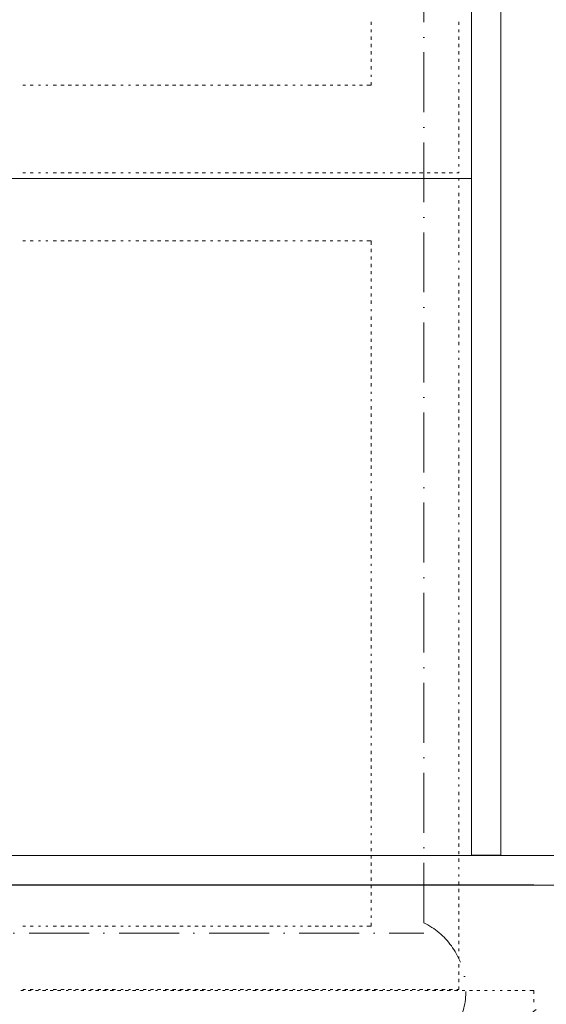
# Model space of a CAD drawing. Header units: centimetres. Extents: x -16053 to 7031, y -7778 to 254.
# Tile 164 of 256: x -4539 to -4328, y -5180 to -4785. Entities that reach past the tile are written whole.
import ezdxf

# ---------------------------------------------------------------- set-up
doc = ezdxf.new("R2010")
doc.units = ezdxf.units.CM
doc.header["$MEASUREMENT"] = 0
doc.linetypes.add('ACAD_ISO10W100', pattern=[18, 12, -3, 0, -3])
doc.linetypes.add('DASHED', pattern=[0.75, 0.5, -0.25])
doc.layers.get('0').update_dxf_attribs({"linetype": 'CONTINUOUS'})
doc.layers.add('ODGROMÓWKA', color=3, linetype='ACAD_ISO10W100', lineweight=13)
doc.layers.add('ŁĄCZENIA', color=5, linetype='DASHED', lineweight=40)
doc.layers.add('uziemienie', color=1, linetype='ACAD_ISO10W100')

# ---------------------------------------------------------------- blocks, each defined once
blk = doc.blocks.new('I$CE8CCB8F4')
at = {"layer": 'uziemienie'}
for points in [[(22.14, 0.07), (-22.14, -0.07)], [(19.68, -3.99), (-19.65, -4.11)], [(17.35, -8.04), (-17.3, -8.15)], [(15.03, -12.09), (-14.96, -12.19)], [(12.22, -16.99), (-12.12, -17.07)], [(9.8, -21.22), (-9.67, -21.27)], [(7.38, -25.44), (-7.22, -25.48)], [(4.96, -29.66), (-4.78, -29.69)], [(2.54, -33.88), (-2.33, -33.9)]]:
    blk.add_lwpolyline(points, dxfattribs=at)
blk = doc.blocks.new('I$C08180AA7')
at = {"layer": 'ODGROMÓWKA', "ltscale": 2}
h = blk.add_hatch(color=256, dxfattribs=at)
edge = h.paths.add_edge_path()
edge.add_arc((0.57, 0.59), 4.42, 0, 360)
h = blk.add_hatch(color=256, dxfattribs=at)
edge = h.paths.add_edge_path()
edge.add_arc((-2.77, -88.22), 4.42, 0, 360)
at = {"layer": 'uziemienie', "ltscale": 5}
h = blk.add_hatch(color=256, dxfattribs=at)
edge = h.paths.add_edge_path()
edge.add_ellipse((-3.33, -139.47), major_axis=(-11.53, 9.21), ratio=1, start_angle=225, end_angle=585)
h = blk.add_hatch(color=256, dxfattribs=at)
edge = h.paths.add_edge_path()
edge.add_arc((-2.54, -138.64), 6.18, 0, 360)
at = {"layer": 'ODGROMÓWKA', "ltscale": 2}
for points in [[(-23.25, -131.15), (16.58, -97.13)], [(-3.33, -139.47), (-3.33, -179.3)]]:
    blk.add_lwpolyline(points, dxfattribs=at)
blk.add_circle((-3.33, -114.14), 10.89, dxfattribs=at)
at = {"layer": 'ODGROMÓWKA', "ltscale": 5}
blk.add_arc((-23.15, -43.6), 49.36, 293.6654, 62.0368, dxfattribs=at)
at = {"layer": 'uziemienie', "ltscale": 5}
blk.add_lwpolyline([(-3.33, -88.81), (-3.33, -139.47)], dxfattribs=at)
at = {"layer": 'ODGROMÓWKA', "ltscale": 2}
blk.add_blockref('I$CE8CCB8F4', (-3.33, -179.3), dxfattribs=at)

msp = doc.modelspace()

# ---------------------------------------------------------------- hatches: boundary and pattern name
at = {"layer": 'ŁĄCZENIA', "ltscale": 5}
h = msp.add_hatch(color=256, dxfattribs=at)
edge = h.paths.add_edge_path()
edge.add_ellipse((-4377.168, -5146.933), major_axis=(4.843, -3.868), ratio=1, start_angle=225, end_angle=585)

# ---------------------------------------------------------------- linework, layer by layer
at = {"color": 8, "linetype": 'Continuous', "lineweight": 15, "true_color": 0x767676}
msp.add_lwpolyline([(-4358.034, -5119.808), (-4346.29, -5119.808), (-4346.29, -325.557), (-4346.29, -313.152), (-6136.402, -313.152), (-6148.641, -313.152), (-6148.641, -855.164), (-6148.641, -842.925), (-9222.248, -842.925), (-9222.248, -855.164)], dxfattribs=at)
at = {"color": 252, "linetype": 'Continuous', "lineweight": 9, "true_color": 0x989898}
for points in [[(-4363.161, -4848.554), (-4358.034, -4848.554), (-4358.034, -325.557)], [(-4358.034, -5119.808), (-4358.034, -4848.554), (-5311.558, -4848.554), (-5316.189, -4848.554), (-5316.189, -5131.717)], [(-4333.058, -5131.882), (-4313.211, -5131.882), (-4313.211, -6472.274), (-4360.845, -6472.274), (-6689.661, -6472.274), (-6689.661, -6402.476), (-6689.661, -5131.882), (-4935.441, -5131.882)], [(-4728.527, -5131.717), (-4333.058, -5131.717), (-4333.058, -5131.717)]]:
    msp.add_lwpolyline(points, dxfattribs=at)
at = {"color": 254, "linetype": 'Continuous', "lineweight": 5, "true_color": 0xfdc4fd}
for points in [[(-4398.226, -4787.026), (-4398.226, -4785.868), (-4398.226, -4785.868)], [(-4363.161, -4787.026), (-4363.161, -4785.868), (-4363.161, -4785.868)], [(-4398.226, -4790.003), (-4398.226, -4788.845), (-4398.226, -4788.845)], [(-4363.161, -4790.003), (-4363.161, -4788.845), (-4363.161, -4788.845)], [(-4398.226, -4792.98), (-4398.226, -4791.657), (-4398.226, -4791.657)], [(-4398.226, -4795.957), (-4398.226, -4794.634), (-4398.226, -4794.634)], [(-4363.161, -4792.98), (-4363.161, -4791.657), (-4363.161, -4791.657)], [(-4363.161, -4795.957), (-4363.161, -4794.634), (-4363.161, -4794.634)], [(-4398.226, -4798.934), (-4398.226, -4797.611), (-4398.226, -4797.611)], [(-4363.161, -4798.934), (-4363.161, -4797.611), (-4363.161, -4797.611)], [(-4398.226, -4801.911), (-4398.226, -4800.588), (-4398.226, -4800.588)], [(-4363.161, -4801.911), (-4363.161, -4800.588), (-4363.161, -4800.588)], [(-4398.226, -4804.889), (-4398.226, -4803.565), (-4398.226, -4803.565)], [(-4363.161, -4804.889), (-4363.161, -4803.565), (-4363.161, -4803.565)], [(-4400.045, -4811.174), (-4398.226, -4811.174), (-4398.226, -4810.016)], [(-4398.226, -4807.866), (-4398.226, -4807.039), (-4398.226, -4807.039)], [(-4363.161, -4807.866), (-4363.161, -4807.039), (-4363.161, -4807.039)], [(-4363.161, -4810.843), (-4363.161, -4810.016), (-4363.161, -4810.016)], [(-4537.988, -4811.174), (-4536.83, -4811.174), (-4536.83, -4811.174)], [(-4535.01, -4811.174), (-4533.853, -4811.174), (-4533.853, -4811.174)], [(-4531.702, -4811.174), (-4530.875, -4811.174), (-4530.875, -4811.174)], [(-4528.725, -4811.174), (-4527.898, -4811.174), (-4527.898, -4811.174)], [(-4525.748, -4811.174), (-4524.425, -4811.174), (-4524.425, -4811.174)], [(-4522.771, -4811.174), (-4521.448, -4811.174), (-4521.448, -4811.174)], [(-4519.794, -4811.174), (-4518.471, -4811.174), (-4518.471, -4811.174)], [(-4516.817, -4811.174), (-4515.659, -4811.174), (-4515.659, -4811.174)], [(-4513.839, -4811.174), (-4512.682, -4811.174), (-4512.682, -4811.174)], [(-4510.862, -4811.174), (-4509.704, -4811.174), (-4509.704, -4811.174)], [(-4507.885, -4811.174), (-4506.727, -4811.174), (-4506.727, -4811.174)], [(-4505.073, -4811.174), (-4503.75, -4811.174), (-4503.75, -4811.174)], [(-4502.096, -4811.174), (-4500.773, -4811.174), (-4500.773, -4811.174)], [(-4498.623, -4811.174), (-4497.796, -4811.174), (-4497.796, -4811.174)], [(-4495.645, -4811.174), (-4494.818, -4811.174), (-4494.818, -4811.174)], [(-4492.668, -4811.174), (-4491.51, -4811.174), (-4491.51, -4811.174)], [(-4489.691, -4811.174), (-4488.533, -4811.174), (-4488.533, -4811.174)], [(-4486.714, -4811.174), (-4485.556, -4811.174), (-4485.556, -4811.174)], [(-4483.902, -4811.174), (-4482.579, -4811.174), (-4482.579, -4811.174)], [(-4480.925, -4811.174), (-4479.602, -4811.174), (-4479.602, -4811.174)], [(-4477.948, -4811.174), (-4476.625, -4811.174), (-4476.625, -4811.174)], [(-4474.971, -4811.174), (-4473.647, -4811.174), (-4473.647, -4811.174)], [(-4471.993, -4811.174), (-4470.67, -4811.174), (-4470.67, -4811.174)], [(-4469.016, -4811.174), (-4467.693, -4811.174), (-4467.693, -4811.174)], [(-4466.039, -4811.174), (-4464.716, -4811.174), (-4464.716, -4811.174)], [(-4462.731, -4811.174), (-4461.739, -4811.174), (-4461.739, -4811.174)], [(-4459.754, -4811.174), (-4458.762, -4811.174), (-4458.762, -4811.174)], [(-4456.777, -4811.174), (-4455.454, -4811.174), (-4455.454, -4811.174)], [(-4453.8, -4811.174), (-4452.476, -4811.174), (-4452.476, -4811.174)], [(-4450.822, -4811.174), (-4449.499, -4811.174), (-4449.499, -4811.174)], [(-4447.845, -4811.174), (-4446.522, -4811.174), (-4446.522, -4811.174)], [(-4444.868, -4811.174), (-4443.545, -4811.174), (-4443.545, -4811.174)], [(-4441.891, -4811.174), (-4440.568, -4811.174), (-4440.568, -4811.174)], [(-4438.914, -4811.174), (-4437.59, -4811.174), (-4437.59, -4811.174)], [(-4435.936, -4811.174), (-4434.779, -4811.174), (-4434.779, -4811.174)], [(-4432.959, -4811.174), (-4431.802, -4811.174), (-4431.802, -4811.174)], [(-4429.651, -4811.174), (-4428.824, -4811.174), (-4428.824, -4811.174)], [(-4426.674, -4811.174), (-4425.847, -4811.174), (-4425.847, -4811.174)], [(-4423.697, -4811.174), (-4422.374, -4811.174), (-4422.374, -4811.174)], [(-4420.72, -4811.174), (-4419.397, -4811.174), (-4419.397, -4811.174)], [(-4417.743, -4811.174), (-4416.419, -4811.174), (-4416.419, -4811.174)], [(-4414.765, -4811.174), (-4413.608, -4811.174), (-4413.608, -4811.174)], [(-4411.788, -4811.174), (-4410.63, -4811.174), (-4410.63, -4811.174)], [(-4408.811, -4811.174), (-4407.653, -4811.174), (-4407.653, -4811.174)], [(-4405.834, -4811.174), (-4404.676, -4811.174), (-4404.676, -4811.174)], [(-4403.022, -4811.174), (-4401.699, -4811.174), (-4401.699, -4811.174)], [(-4363.161, -4814.151), (-4363.161, -4812.828), (-4363.161, -4812.828)], [(-4363.161, -4817.128), (-4363.161, -4815.805), (-4363.161, -4815.805)], [(-4363.161, -4820.105), (-4363.161, -4818.782), (-4363.161, -4818.782)], [(-4363.161, -4823.083), (-4363.161, -4821.759), (-4363.161, -4821.759)], [(-4363.161, -4826.06), (-4363.161, -4824.737), (-4363.161, -4824.737)], [(-4363.161, -4829.037), (-4363.161, -4827.714), (-4363.161, -4827.714)], [(-4363.161, -4832.014), (-4363.161, -4830.691), (-4363.161, -4830.691)], [(-4363.161, -4834.991), (-4363.161, -4833.668), (-4363.161, -4833.668)], [(-4363.161, -4837.968), (-4363.161, -4836.645), (-4363.161, -4836.645)], [(-4363.161, -4840.78), (-4363.161, -4839.622), (-4363.161, -4839.622)], [(-4363.988, -4846.404), (-4363.161, -4846.404), (-4363.161, -4845.908)], [(-4363.161, -4843.757), (-4363.161, -4842.93), (-4363.161, -4842.93)], [(-4537.988, -4846.404), (-4536.83, -4846.404), (-4536.83, -4846.404)], [(-4537.988, -4848.554), (-4536.83, -4848.554), (-4536.83, -4848.554)], [(-4535.01, -4846.404), (-4533.853, -4846.404), (-4533.853, -4846.404)], [(-4535.01, -4848.554), (-4533.853, -4848.554), (-4533.853, -4848.554)], [(-4531.702, -4846.404), (-4530.875, -4846.404), (-4530.875, -4846.404)], [(-4531.702, -4848.554), (-4530.875, -4848.554), (-4530.875, -4848.554)], [(-4528.725, -4846.404), (-4527.898, -4846.404), (-4527.898, -4846.404)], [(-4528.725, -4848.554), (-4527.898, -4848.554), (-4527.898, -4848.554)], [(-4525.748, -4846.404), (-4524.425, -4846.404), (-4524.425, -4846.404)], [(-4525.748, -4848.554), (-4524.425, -4848.554), (-4524.425, -4848.554)], [(-4522.771, -4846.404), (-4521.448, -4846.404), (-4521.448, -4846.404)], [(-4522.771, -4848.554), (-4521.448, -4848.554), (-4521.448, -4848.554)], [(-4519.794, -4846.404), (-4518.471, -4846.404), (-4518.471, -4846.404)], [(-4519.794, -4848.554), (-4518.471, -4848.554), (-4518.471, -4848.554)], [(-4516.817, -4846.404), (-4515.659, -4846.404), (-4515.659, -4846.404)], [(-4516.817, -4848.554), (-4515.659, -4848.554), (-4515.659, -4848.554)], [(-4513.839, -4846.404), (-4512.682, -4846.404), (-4512.682, -4846.404)], [(-4513.839, -4848.554), (-4512.682, -4848.554), (-4512.682, -4848.554)], [(-4510.862, -4846.404), (-4509.704, -4846.404), (-4509.704, -4846.404)], [(-4510.862, -4848.554), (-4509.704, -4848.554), (-4509.704, -4848.554)], [(-4507.885, -4846.404), (-4506.727, -4846.404), (-4506.727, -4846.404)], [(-4507.885, -4848.554), (-4506.727, -4848.554), (-4506.727, -4848.554)], [(-4505.073, -4846.404), (-4503.75, -4846.404), (-4503.75, -4846.404)], [(-4505.073, -4848.554), (-4503.75, -4848.554), (-4503.75, -4848.554)], [(-4502.096, -4846.404), (-4500.773, -4846.404), (-4500.773, -4846.404)], [(-4502.096, -4848.554), (-4500.773, -4848.554), (-4500.773, -4848.554)], [(-4498.623, -4846.404), (-4497.796, -4846.404), (-4497.796, -4846.404)], [(-4498.623, -4848.554), (-4497.796, -4848.554), (-4497.796, -4848.554)], [(-4495.645, -4846.404), (-4494.818, -4846.404), (-4494.818, -4846.404)], [(-4495.645, -4848.554), (-4494.818, -4848.554), (-4494.818, -4848.554)], [(-4492.668, -4846.404), (-4491.51, -4846.404), (-4491.51, -4846.404)], [(-4492.668, -4848.554), (-4491.51, -4848.554), (-4491.51, -4848.554)], [(-4489.691, -4846.404), (-4488.533, -4846.404), (-4488.533, -4846.404)], [(-4489.691, -4848.554), (-4488.533, -4848.554), (-4488.533, -4848.554)], [(-4486.714, -4846.404), (-4485.556, -4846.404), (-4485.556, -4846.404)], [(-4486.714, -4848.554), (-4485.556, -4848.554), (-4485.556, -4848.554)], [(-4483.902, -4846.404), (-4482.579, -4846.404), (-4482.579, -4846.404)], [(-4483.902, -4848.554), (-4482.579, -4848.554), (-4482.579, -4848.554)], [(-4480.925, -4846.404), (-4479.602, -4846.404), (-4479.602, -4846.404)], [(-4480.925, -4848.554), (-4479.602, -4848.554), (-4479.602, -4848.554)], [(-4477.948, -4846.404), (-4476.625, -4846.404), (-4476.625, -4846.404)], [(-4477.948, -4848.554), (-4476.625, -4848.554), (-4476.625, -4848.554)], [(-4474.971, -4846.404), (-4473.647, -4846.404), (-4473.647, -4846.404)], [(-4474.971, -4848.554), (-4473.647, -4848.554), (-4473.647, -4848.554)], [(-4471.993, -4846.404), (-4470.67, -4846.404), (-4470.67, -4846.404)], [(-4471.993, -4848.554), (-4470.67, -4848.554), (-4470.67, -4848.554)], [(-4469.016, -4846.404), (-4467.693, -4846.404), (-4467.693, -4846.404)], [(-4469.016, -4848.554), (-4467.693, -4848.554), (-4467.693, -4848.554)], [(-4466.039, -4846.404), (-4464.716, -4846.404), (-4464.716, -4846.404)], [(-4466.039, -4848.554), (-4464.716, -4848.554), (-4464.716, -4848.554)], [(-4462.731, -4846.404), (-4461.739, -4846.404), (-4461.739, -4846.404)], [(-4462.731, -4848.554), (-4461.739, -4848.554), (-4461.739, -4848.554)], [(-4459.754, -4846.404), (-4458.762, -4846.404), (-4458.762, -4846.404)], [(-4459.754, -4848.554), (-4458.762, -4848.554), (-4458.762, -4848.554)], [(-4456.777, -4846.404), (-4455.454, -4846.404), (-4455.454, -4846.404)], [(-4456.777, -4848.554), (-4455.454, -4848.554), (-4455.454, -4848.554)], [(-4453.8, -4846.404), (-4452.476, -4846.404), (-4452.476, -4846.404)], [(-4453.8, -4848.554), (-4452.476, -4848.554), (-4452.476, -4848.554)], [(-4450.822, -4846.404), (-4449.499, -4846.404), (-4449.499, -4846.404)], [(-4450.822, -4848.554), (-4449.499, -4848.554), (-4449.499, -4848.554)], [(-4447.845, -4846.404), (-4446.522, -4846.404), (-4446.522, -4846.404)], [(-4447.845, -4848.554), (-4446.522, -4848.554), (-4446.522, -4848.554)], [(-4444.868, -4846.404), (-4443.545, -4846.404), (-4443.545, -4846.404)], [(-4444.868, -4848.554), (-4443.545, -4848.554), (-4443.545, -4848.554)], [(-4441.891, -4846.404), (-4440.568, -4846.404), (-4440.568, -4846.404)], [(-4441.891, -4848.554), (-4440.568, -4848.554), (-4440.568, -4848.554)], [(-4438.914, -4846.404), (-4437.59, -4846.404), (-4437.59, -4846.404)], [(-4438.914, -4848.554), (-4437.59, -4848.554), (-4437.59, -4848.554)], [(-4435.936, -4846.404), (-4434.779, -4846.404), (-4434.779, -4846.404)], [(-4435.936, -4848.554), (-4434.779, -4848.554), (-4434.779, -4848.554)], [(-4432.959, -4846.404), (-4431.802, -4846.404), (-4431.802, -4846.404)], [(-4432.959, -4848.554), (-4431.802, -4848.554), (-4431.802, -4848.554)], [(-4429.651, -4846.404), (-4428.824, -4846.404), (-4428.824, -4846.404)], [(-4429.651, -4848.554), (-4428.824, -4848.554), (-4428.824, -4848.554)], [(-4426.674, -4846.404), (-4425.847, -4846.404), (-4425.847, -4846.404)], [(-4426.674, -4848.554), (-4425.847, -4848.554), (-4425.847, -4848.554)], [(-4423.697, -4846.404), (-4422.374, -4846.404), (-4422.374, -4846.404)], [(-4423.697, -4848.554), (-4422.374, -4848.554), (-4422.374, -4848.554)], [(-4420.72, -4846.404), (-4419.397, -4846.404), (-4419.397, -4846.404)], [(-4420.72, -4848.554), (-4419.397, -4848.554), (-4419.397, -4848.554)], [(-4417.743, -4846.404), (-4416.419, -4846.404), (-4416.419, -4846.404)], [(-4417.743, -4848.554), (-4416.419, -4848.554), (-4416.419, -4848.554)], [(-4414.765, -4846.404), (-4413.608, -4846.404), (-4413.608, -4846.404)], [(-4414.765, -4848.554), (-4413.608, -4848.554), (-4413.608, -4848.554)], [(-4411.788, -4846.404), (-4410.63, -4846.404), (-4410.63, -4846.404)], [(-4411.788, -4848.554), (-4410.63, -4848.554), (-4410.63, -4848.554)], [(-4408.811, -4846.404), (-4407.653, -4846.404), (-4407.653, -4846.404)], [(-4408.811, -4848.554), (-4407.653, -4848.554), (-4407.653, -4848.554)], [(-4405.834, -4846.404), (-4404.676, -4846.404), (-4404.676, -4846.404)], [(-4405.834, -4848.554), (-4404.676, -4848.554), (-4404.676, -4848.554)], [(-4403.022, -4846.404), (-4401.699, -4846.404), (-4401.699, -4846.404)], [(-4403.022, -4848.554), (-4401.699, -4848.554), (-4401.699, -4848.554)], [(-4400.045, -4846.404), (-4398.722, -4846.404), (-4398.722, -4846.404)], [(-4400.045, -4848.554), (-4398.722, -4848.554), (-4398.722, -4848.554)], [(-4397.068, -4846.404), (-4395.745, -4846.404), (-4395.745, -4846.404)], [(-4397.068, -4848.554), (-4395.745, -4848.554), (-4395.745, -4848.554)], [(-4393.594, -4846.404), (-4392.767, -4846.404), (-4392.767, -4846.404)], [(-4393.594, -4848.554), (-4392.767, -4848.554), (-4392.767, -4848.554)], [(-4390.617, -4846.404), (-4389.79, -4846.404), (-4389.79, -4846.404)], [(-4390.617, -4848.554), (-4389.79, -4848.554), (-4389.79, -4848.554)], [(-4387.64, -4846.404), (-4386.482, -4846.404), (-4386.482, -4846.404)], [(-4387.64, -4848.554), (-4386.482, -4848.554), (-4386.482, -4848.554)], [(-4384.663, -4846.404), (-4383.505, -4846.404), (-4383.505, -4846.404)], [(-4384.663, -4848.554), (-4383.505, -4848.554), (-4383.505, -4848.554)], [(-4381.851, -4846.404), (-4380.528, -4846.404), (-4380.528, -4846.404)], [(-4381.851, -4848.554), (-4380.528, -4848.554), (-4380.528, -4848.554)], [(-4378.874, -4846.404), (-4377.551, -4846.404), (-4377.551, -4846.404)], [(-4378.874, -4848.554), (-4377.551, -4848.554), (-4377.551, -4848.554)], [(-4375.897, -4846.404), (-4374.574, -4846.404), (-4374.574, -4846.404)], [(-4375.897, -4848.554), (-4374.574, -4848.554), (-4374.574, -4848.554)], [(-4372.92, -4846.404), (-4371.596, -4846.404), (-4371.596, -4846.404)], [(-4372.92, -4848.554), (-4371.596, -4848.554), (-4371.596, -4848.554)], [(-4369.942, -4846.404), (-4368.619, -4846.404), (-4368.619, -4846.404)], [(-4369.942, -4848.554), (-4368.619, -4848.554), (-4368.619, -4848.554)], [(-4366.965, -4846.404), (-4365.642, -4846.404), (-4365.642, -4846.404)], [(-4366.965, -4848.554), (-4365.642, -4848.554), (-4365.642, -4848.554)], [(-4363.988, -4848.554), (-4363.161, -4848.554), (-4363.161, -4848.554)], [(-4363.161, -4849.381), (-4363.161, -4848.554), (-4363.161, -4848.554)], [(-4363.161, -4852.358), (-4363.161, -4851.366), (-4363.161, -4851.366)], [(-4363.161, -4855.666), (-4363.161, -4854.343), (-4363.161, -4854.343)], [(-4363.161, -4858.643), (-4363.161, -4857.32), (-4363.161, -4857.32)], [(-4363.161, -4861.62), (-4363.161, -4860.297), (-4363.161, -4860.297)], [(-4363.161, -4864.598), (-4363.161, -4863.274), (-4363.161, -4863.274)], [(-4363.161, -4867.575), (-4363.161, -4866.252), (-4363.161, -4866.252)], [(-4363.161, -4870.552), (-4363.161, -4869.229), (-4363.161, -4869.229)], [(-4537.988, -4873.529), (-4536.83, -4873.529), (-4536.83, -4873.529)], [(-4535.01, -4873.529), (-4533.853, -4873.529), (-4533.853, -4873.529)], [(-4531.702, -4873.529), (-4530.875, -4873.529), (-4530.875, -4873.529)], [(-4528.725, -4873.529), (-4527.898, -4873.529), (-4527.898, -4873.529)], [(-4525.748, -4873.529), (-4524.425, -4873.529), (-4524.425, -4873.529)], [(-4522.771, -4873.529), (-4521.448, -4873.529), (-4521.448, -4873.529)], [(-4519.794, -4873.529), (-4518.471, -4873.529), (-4518.471, -4873.529)], [(-4516.817, -4873.529), (-4515.659, -4873.529), (-4515.659, -4873.529)], [(-4513.839, -4873.529), (-4512.682, -4873.529), (-4512.682, -4873.529)], [(-4510.862, -4873.529), (-4509.704, -4873.529), (-4509.704, -4873.529)], [(-4507.885, -4873.529), (-4506.727, -4873.529), (-4506.727, -4873.529)], [(-4505.073, -4873.529), (-4503.75, -4873.529), (-4503.75, -4873.529)], [(-4502.096, -4873.529), (-4500.773, -4873.529), (-4500.773, -4873.529)], [(-4498.623, -4873.529), (-4497.796, -4873.529), (-4497.796, -4873.529)], [(-4495.645, -4873.529), (-4494.818, -4873.529), (-4494.818, -4873.529)], [(-4492.668, -4873.529), (-4491.51, -4873.529), (-4491.51, -4873.529)], [(-4489.691, -4873.529), (-4488.533, -4873.529), (-4488.533, -4873.529)], [(-4486.714, -4873.529), (-4485.556, -4873.529), (-4485.556, -4873.529)], [(-4483.902, -4873.529), (-4482.579, -4873.529), (-4482.579, -4873.529)], [(-4480.925, -4873.529), (-4479.602, -4873.529), (-4479.602, -4873.529)], [(-4477.948, -4873.529), (-4476.625, -4873.529), (-4476.625, -4873.529)], [(-4474.971, -4873.529), (-4473.647, -4873.529), (-4473.647, -4873.529)], [(-4471.993, -4873.529), (-4470.67, -4873.529), (-4470.67, -4873.529)], [(-4469.016, -4873.529), (-4467.693, -4873.529), (-4467.693, -4873.529)], [(-4466.039, -4873.529), (-4464.716, -4873.529), (-4464.716, -4873.529)], [(-4462.731, -4873.529), (-4461.739, -4873.529), (-4461.739, -4873.529)], [(-4459.754, -4873.529), (-4458.762, -4873.529), (-4458.762, -4873.529)], [(-4456.777, -4873.529), (-4455.454, -4873.529), (-4455.454, -4873.529)], [(-4453.8, -4873.529), (-4452.476, -4873.529), (-4452.476, -4873.529)], [(-4450.822, -4873.529), (-4449.499, -4873.529), (-4449.499, -4873.529)], [(-4447.845, -4873.529), (-4446.522, -4873.529), (-4446.522, -4873.529)], [(-4444.868, -4873.529), (-4443.545, -4873.529), (-4443.545, -4873.529)], [(-4441.891, -4873.529), (-4440.568, -4873.529), (-4440.568, -4873.529)], [(-4438.914, -4873.529), (-4437.59, -4873.529), (-4437.59, -4873.529)], [(-4435.936, -4873.529), (-4434.779, -4873.529), (-4434.779, -4873.529)], [(-4432.959, -4873.529), (-4431.802, -4873.529), (-4431.802, -4873.529)], [(-4429.651, -4873.529), (-4428.824, -4873.529), (-4428.824, -4873.529)], [(-4426.674, -4873.529), (-4425.847, -4873.529), (-4425.847, -4873.529)], [(-4423.697, -4873.529), (-4422.374, -4873.529), (-4422.374, -4873.529)], [(-4420.72, -4873.529), (-4419.397, -4873.529), (-4419.397, -4873.529)], [(-4417.743, -4873.529), (-4416.419, -4873.529), (-4416.419, -4873.529)], [(-4414.765, -4873.529), (-4413.608, -4873.529), (-4413.608, -4873.529)], [(-4411.788, -4873.529), (-4410.63, -4873.529), (-4410.63, -4873.529)], [(-4408.811, -4873.529), (-4407.653, -4873.529), (-4407.653, -4873.529)], [(-4405.834, -4873.529), (-4404.676, -4873.529), (-4404.676, -4873.529)], [(-4403.022, -4873.529), (-4401.699, -4873.529), (-4401.699, -4873.529)], [(-4400.045, -4873.529), (-4398.226, -4873.529), (-4398.226, -4873.529)], [(-4398.226, -4875.183), (-4398.226, -4873.529), (-4398.226, -4873.529)], [(-4363.161, -4873.529), (-4363.161, -4872.206), (-4363.161, -4872.206)], [(-4398.226, -4878.16), (-4398.226, -4876.837), (-4398.226, -4876.837)], [(-4363.161, -4876.341), (-4363.161, -4875.183), (-4363.161, -4875.183)], [(-4398.226, -4881.138), (-4398.226, -4879.814), (-4398.226, -4879.814)], [(-4363.161, -4879.318), (-4363.161, -4878.16), (-4363.161, -4878.16)], [(-4363.161, -4882.295), (-4363.161, -4881.468), (-4363.161, -4881.468)], [(-4398.226, -4884.115), (-4398.226, -4882.792), (-4398.226, -4882.792)], [(-4363.161, -4885.272), (-4363.161, -4884.446), (-4363.161, -4884.446)], [(-4398.226, -4886.926), (-4398.226, -4885.769), (-4398.226, -4885.769)], [(-4398.226, -4889.904), (-4398.226, -4888.746), (-4398.226, -4888.746)], [(-4363.161, -4888.746), (-4363.161, -4887.423), (-4363.161, -4887.423)], [(-4398.226, -4892.881), (-4398.226, -4891.723), (-4398.226, -4891.723)], [(-4363.161, -4891.723), (-4363.161, -4890.4), (-4363.161, -4890.4)], [(-4363.161, -4894.7), (-4363.161, -4893.377), (-4363.161, -4893.377)], [(-4398.226, -4895.858), (-4398.226, -4894.7), (-4398.226, -4894.7)], [(-4363.161, -4897.512), (-4363.161, -4896.354), (-4363.161, -4896.354)], [(-4398.226, -4898.835), (-4398.226, -4897.512), (-4398.226, -4897.512)], [(-4398.226, -4901.812), (-4398.226, -4900.985), (-4398.226, -4900.985)], [(-4363.161, -4900.489), (-4363.161, -4899.331), (-4363.161, -4899.331)], [(-4398.226, -4905.286), (-4398.226, -4903.963), (-4398.226, -4903.963)], [(-4363.161, -4903.466), (-4363.161, -4902.309), (-4363.161, -4902.309)], [(-4363.161, -4906.444), (-4363.161, -4905.286), (-4363.161, -4905.286)], [(-4398.226, -4908.098), (-4398.226, -4906.94), (-4398.226, -4906.94)], [(-4363.161, -4909.421), (-4363.161, -4908.098), (-4363.161, -4908.098)], [(-4398.226, -4911.075), (-4398.226, -4909.917), (-4398.226, -4909.917)], [(-4398.226, -4914.052), (-4398.226, -4912.894), (-4398.226, -4912.894)], [(-4363.161, -4912.398), (-4363.161, -4911.075), (-4363.161, -4911.075)], [(-4398.226, -4917.029), (-4398.226, -4915.871), (-4398.226, -4915.871)], [(-4363.161, -4915.375), (-4363.161, -4914.052), (-4363.161, -4914.052)], [(-4398.226, -4920.006), (-4398.226, -4918.683), (-4398.226, -4918.683)], [(-4363.161, -4918.352), (-4363.161, -4917.525), (-4363.161, -4917.525)], [(-4363.161, -4921.329), (-4363.161, -4920.502), (-4363.161, -4920.502)], [(-4398.226, -4922.983), (-4398.226, -4921.66), (-4398.226, -4921.66)], [(-4398.226, -4925.961), (-4398.226, -4924.637), (-4398.226, -4924.637)], [(-4363.161, -4924.637), (-4363.161, -4923.48), (-4363.161, -4923.48)], [(-4398.226, -4928.938), (-4398.226, -4927.615), (-4398.226, -4927.615)], [(-4363.161, -4927.615), (-4363.161, -4926.457), (-4363.161, -4926.457)], [(-4398.226, -4931.915), (-4398.226, -4930.592), (-4398.226, -4930.592)], [(-4363.161, -4930.592), (-4363.161, -4929.269), (-4363.161, -4929.269)], [(-4363.161, -4933.569), (-4363.161, -4932.246), (-4363.161, -4932.246)], [(-4398.226, -4934.892), (-4398.226, -4934.065), (-4398.226, -4934.065)], [(-4363.161, -4936.546), (-4363.161, -4935.223), (-4363.161, -4935.223)], [(-4398.226, -4937.869), (-4398.226, -4937.042), (-4398.226, -4937.042)], [(-4398.226, -4941.177), (-4398.226, -4939.854), (-4398.226, -4939.854)], [(-4363.161, -4939.523), (-4363.161, -4938.2), (-4363.161, -4938.2)], [(-4398.226, -4944.154), (-4398.226, -4942.831), (-4398.226, -4942.831)], [(-4363.161, -4942.5), (-4363.161, -4941.177), (-4363.161, -4941.177)], [(-4363.161, -4945.478), (-4363.161, -4944.154), (-4363.161, -4944.154)], [(-4398.226, -4947.132), (-4398.226, -4945.808), (-4398.226, -4945.808)], [(-4398.226, -4950.109), (-4398.226, -4948.786), (-4398.226, -4948.786)], [(-4363.161, -4948.455), (-4363.161, -4947.132), (-4363.161, -4947.132)], [(-4398.226, -4953.086), (-4398.226, -4951.763), (-4398.226, -4951.763)], [(-4363.161, -4951.432), (-4363.161, -4950.44), (-4363.161, -4950.44)], [(-4398.226, -4956.063), (-4398.226, -4954.74), (-4398.226, -4954.74)], [(-4363.161, -4954.409), (-4363.161, -4953.417), (-4363.161, -4953.417)], [(-4363.161, -4957.717), (-4363.161, -4956.394), (-4363.161, -4956.394)], [(-4398.226, -4959.04), (-4398.226, -4957.717), (-4398.226, -4957.717)], [(-4363.161, -4960.694), (-4363.161, -4959.371), (-4363.161, -4959.371)], [(-4398.226, -4962.018), (-4398.226, -4960.694), (-4398.226, -4960.694)], [(-4398.226, -4964.995), (-4398.226, -4963.672), (-4398.226, -4963.672)], [(-4363.161, -4963.672), (-4363.161, -4962.348), (-4363.161, -4962.348)], [(-4398.226, -4967.807), (-4398.226, -4966.649), (-4398.226, -4966.649)], [(-4363.161, -4966.649), (-4363.161, -4965.326), (-4363.161, -4965.326)], [(-4363.161, -4969.626), (-4363.161, -4968.303), (-4363.161, -4968.303)], [(-4398.226, -4970.784), (-4398.226, -4969.957), (-4398.226, -4969.957)], [(-4363.161, -4972.603), (-4363.161, -4971.28), (-4363.161, -4971.28)], [(-4398.226, -4973.761), (-4398.226, -4972.934), (-4398.226, -4972.934)], [(-4398.226, -4977.234), (-4398.226, -4975.911), (-4398.226, -4975.911)], [(-4363.161, -4975.58), (-4363.161, -4974.257), (-4363.161, -4974.257)], [(-4398.226, -4980.211), (-4398.226, -4978.888), (-4398.226, -4978.888)], [(-4363.161, -4978.392), (-4363.161, -4977.234), (-4363.161, -4977.234)], [(-4363.161, -4981.369), (-4363.161, -4980.211), (-4363.161, -4980.211)], [(-4398.226, -4983.189), (-4398.226, -4981.865), (-4398.226, -4981.865)], [(-4363.161, -4984.346), (-4363.161, -4983.189), (-4363.161, -4983.189)], [(-4398.226, -4986.166), (-4398.226, -4984.843), (-4398.226, -4984.843)], [(-4398.226, -4988.978), (-4398.226, -4987.82), (-4398.226, -4987.82)], [(-4363.161, -4987.324), (-4363.161, -4986.497), (-4363.161, -4986.497)], [(-4398.226, -4991.955), (-4398.226, -4990.797), (-4398.226, -4990.797)], [(-4363.161, -4990.301), (-4363.161, -4989.474), (-4363.161, -4989.474)], [(-4398.226, -4994.932), (-4398.226, -4993.774), (-4398.226, -4993.774)], [(-4363.161, -4993.774), (-4363.161, -4992.451), (-4363.161, -4992.451)], [(-4363.161, -4996.751), (-4363.161, -4995.428), (-4363.161, -4995.428)], [(-4398.226, -4997.909), (-4398.226, -4996.751), (-4398.226, -4996.751)], [(-4398.226, -5000.886), (-4398.226, -4999.563), (-4398.226, -4999.563)], [(-4363.161, -4999.563), (-4363.161, -4998.405), (-4363.161, -4998.405)], [(-4398.226, -5003.863), (-4398.226, -5003.036), (-4398.226, -5003.036)], [(-4363.161, -5002.54), (-4363.161, -5001.382), (-4363.161, -5001.382)], [(-4398.226, -5006.841), (-4398.226, -5006.014), (-4398.226, -5006.014)], [(-4363.161, -5005.517), (-4363.161, -5004.36), (-4363.161, -5004.36)], [(-4363.161, -5008.495), (-4363.161, -5007.337), (-4363.161, -5007.337)], [(-4398.226, -5010.149), (-4398.226, -5008.991), (-4398.226, -5008.991)], [(-4363.161, -5011.472), (-4363.161, -5010.149), (-4363.161, -5010.149)], [(-4398.226, -5013.126), (-4398.226, -5011.968), (-4398.226, -5011.968)], [(-4398.226, -5016.103), (-4398.226, -5014.945), (-4398.226, -5014.945)], [(-4363.161, -5014.449), (-4363.161, -5013.126), (-4363.161, -5013.126)], [(-4398.226, -5019.08), (-4398.226, -5017.922), (-4398.226, -5017.922)], [(-4363.161, -5017.426), (-4363.161, -5016.103), (-4363.161, -5016.103)], [(-4363.161, -5020.403), (-4363.161, -5019.576), (-4363.161, -5019.576)], [(-4398.226, -5022.057), (-4398.226, -5020.734), (-4398.226, -5020.734)], [(-4398.226, -5025.035), (-4398.226, -5023.711), (-4398.226, -5023.711)], [(-4363.161, -5023.381), (-4363.161, -5022.554), (-4363.161, -5022.554)], [(-4398.226, -5028.012), (-4398.226, -5026.688), (-4398.226, -5026.688)], [(-4363.161, -5026.688), (-4363.161, -5025.531), (-4363.161, -5025.531)], [(-4398.226, -5030.989), (-4398.226, -5029.666), (-4398.226, -5029.666)], [(-4363.161, -5029.666), (-4363.161, -5028.508), (-4363.161, -5028.508)], [(-4363.161, -5032.643), (-4363.161, -5031.32), (-4363.161, -5031.32)], [(-4398.226, -5033.966), (-4398.226, -5032.643), (-4398.226, -5032.643)], [(-4398.226, -5036.943), (-4398.226, -5035.62), (-4398.226, -5035.62)], [(-4363.161, -5035.62), (-4363.161, -5034.297), (-4363.161, -5034.297)], [(-4398.226, -5039.92), (-4398.226, -5039.093), (-4398.226, -5039.093)], [(-4363.161, -5038.597), (-4363.161, -5037.274), (-4363.161, -5037.274)], [(-4398.226, -5042.898), (-4398.226, -5041.905), (-4398.226, -5041.905)], [(-4363.161, -5041.574), (-4363.161, -5040.251), (-4363.161, -5040.251)], [(-4363.161, -5044.552), (-4363.161, -5043.228), (-4363.161, -5043.228)], [(-4398.226, -5046.206), (-4398.226, -5044.882), (-4398.226, -5044.882)], [(-4363.161, -5047.529), (-4363.161, -5046.206), (-4363.161, -5046.206)], [(-4398.226, -5049.183), (-4398.226, -5047.86), (-4398.226, -5047.86)], [(-4398.226, -5052.16), (-4398.226, -5050.837), (-4398.226, -5050.837)], [(-4363.161, -5050.506), (-4363.161, -5049.183), (-4363.161, -5049.183)], [(-4398.226, -5055.137), (-4398.226, -5053.814), (-4398.226, -5053.814)], [(-4363.161, -5053.483), (-4363.161, -5052.16), (-4363.161, -5052.16)], [(-4398.226, -5058.114), (-4398.226, -5056.791), (-4398.226, -5056.791)], [(-4363.161, -5056.295), (-4363.161, -5055.468), (-4363.161, -5055.468)], [(-4363.161, -5059.272), (-4363.161, -5058.445), (-4363.161, -5058.445)], [(-4398.226, -5061.091), (-4398.226, -5059.768), (-4398.226, -5059.768)], [(-4398.226, -5064.069), (-4398.226, -5062.745), (-4398.226, -5062.745)], [(-4363.161, -5062.745), (-4363.161, -5061.422), (-4363.161, -5061.422)], [(-4398.226, -5066.88), (-4398.226, -5065.723), (-4398.226, -5065.723)], [(-4363.161, -5065.723), (-4363.161, -5064.399), (-4363.161, -5064.399)], [(-4398.226, -5069.858), (-4398.226, -5068.7), (-4398.226, -5068.7)], [(-4363.161, -5068.7), (-4363.161, -5067.377), (-4363.161, -5067.377)], [(-4363.161, -5071.677), (-4363.161, -5070.354), (-4363.161, -5070.354)], [(-4398.226, -5072.835), (-4398.226, -5072.008), (-4398.226, -5072.008)], [(-4398.226, -5075.812), (-4398.226, -5074.985), (-4398.226, -5074.985)], [(-4363.161, -5074.654), (-4363.161, -5073.331), (-4363.161, -5073.331)], [(-4398.226, -5079.285), (-4398.226, -5077.962), (-4398.226, -5077.962)], [(-4363.161, -5077.466), (-4363.161, -5076.308), (-4363.161, -5076.308)], [(-4398.226, -5082.263), (-4398.226, -5080.939), (-4398.226, -5080.939)], [(-4363.161, -5080.443), (-4363.161, -5079.285), (-4363.161, -5079.285)], [(-4363.161, -5083.42), (-4363.161, -5082.263), (-4363.161, -5082.263)], [(-4398.226, -5085.24), (-4398.226, -5083.916), (-4398.226, -5083.916)], [(-4398.226, -5088.051), (-4398.226, -5086.894), (-4398.226, -5086.894)], [(-4363.161, -5086.397), (-4363.161, -5085.24), (-4363.161, -5085.24)], [(-4398.226, -5091.029), (-4398.226, -5089.871), (-4398.226, -5089.871)], [(-4363.161, -5089.375), (-4363.161, -5088.548), (-4363.161, -5088.548)], [(-4398.226, -5094.006), (-4398.226, -5092.848), (-4398.226, -5092.848)], [(-4363.161, -5092.352), (-4363.161, -5091.525), (-4363.161, -5091.525)], [(-4363.161, -5095.825), (-4363.161, -5094.502), (-4363.161, -5094.502)], [(-4398.226, -5096.983), (-4398.226, -5095.825), (-4398.226, -5095.825)], [(-4398.226, -5099.96), (-4398.226, -5098.637), (-4398.226, -5098.637)], [(-4363.161, -5098.637), (-4363.161, -5097.479), (-4363.161, -5097.479)], [(-4398.226, -5102.937), (-4398.226, -5101.614), (-4398.226, -5101.614)], [(-4363.161, -5101.614), (-4363.161, -5100.456), (-4363.161, -5100.456)], [(-4398.226, -5105.915), (-4398.226, -5104.591), (-4398.226, -5104.591)], [(-4363.161, -5104.591), (-4363.161, -5103.434), (-4363.161, -5103.434)], [(-4363.161, -5107.569), (-4363.161, -5106.411), (-4363.161, -5106.411)], [(-4398.226, -5108.892), (-4398.226, -5108.065), (-4398.226, -5108.065)], [(-4363.161, -5110.546), (-4363.161, -5109.223), (-4363.161, -5109.223)], [(-4398.226, -5111.869), (-4398.226, -5111.042), (-4398.226, -5111.042)], [(-4398.226, -5115.177), (-4398.226, -5114.019), (-4398.226, -5114.019)], [(-4363.161, -5113.523), (-4363.161, -5112.2), (-4363.161, -5112.2)], [(-4398.226, -5118.154), (-4398.226, -5116.996), (-4398.226, -5116.996)], [(-4363.161, -5116.5), (-4363.161, -5115.177), (-4363.161, -5115.177)], [(-4363.161, -5119.477), (-4363.161, -5118.154), (-4363.161, -5118.154)], [(-4398.226, -5121.131), (-4398.226, -5119.808), (-4398.226, -5119.808)], [(-4363.161, -5122.454), (-4363.161, -5121.131), (-4363.161, -5121.131)], [(-4398.226, -5124.108), (-4398.226, -5122.785), (-4398.226, -5122.785)], [(-4398.226, -5127.086), (-4398.226, -5125.762), (-4398.226, -5125.762)], [(-4363.161, -5125.432), (-4363.161, -5124.605), (-4363.161, -5124.605)], [(-4398.226, -5130.063), (-4398.226, -5128.74), (-4398.226, -5128.74)], [(-4363.161, -5128.409), (-4363.161, -5127.582), (-4363.161, -5127.582)], [(-4398.226, -5133.04), (-4398.226, -5131.717), (-4398.226, -5131.717)], [(-4363.161, -5131.717), (-4363.161, -5130.394), (-4363.161, -5130.394)], [(-4363.161, -5134.694), (-4363.161, -5133.371), (-4363.161, -5133.371)], [(-4398.226, -5136.017), (-4398.226, -5134.694), (-4398.226, -5134.694)], [(-4398.226, -5138.994), (-4398.226, -5137.671), (-4398.226, -5137.671)], [(-4363.161, -5137.671), (-4363.161, -5136.348), (-4363.161, -5136.348)], [(-4398.226, -5141.971), (-4398.226, -5140.979), (-4398.226, -5140.979)], [(-4363.161, -5140.648), (-4363.161, -5139.325), (-4363.161, -5139.325)], [(-4398.226, -5144.949), (-4398.226, -5143.956), (-4398.226, -5143.956)], [(-4363.161, -5143.625), (-4363.161, -5142.302), (-4363.161, -5142.302)], [(-4363.161, -5146.603), (-4363.161, -5145.279), (-4363.161, -5145.279)], [(-4537.988, -5148.257), (-4536.83, -5148.257), (-4536.83, -5148.257)], [(-4535.01, -5148.257), (-4533.853, -5148.257), (-4533.853, -5148.257)], [(-4531.702, -5148.257), (-4530.875, -5148.257), (-4530.875, -5148.257)], [(-4528.725, -5148.257), (-4527.898, -5148.257), (-4527.898, -5148.257)], [(-4525.748, -5148.257), (-4524.425, -5148.257), (-4524.425, -5148.257)], [(-4522.771, -5148.257), (-4521.448, -5148.257), (-4521.448, -5148.257)], [(-4519.794, -5148.257), (-4518.471, -5148.257), (-4518.471, -5148.257)], [(-4516.817, -5148.257), (-4515.659, -5148.257), (-4515.659, -5148.257)], [(-4513.839, -5148.257), (-4512.682, -5148.257), (-4512.682, -5148.257)], [(-4510.862, -5148.257), (-4509.704, -5148.257), (-4509.704, -5148.257)], [(-4507.885, -5148.257), (-4506.727, -5148.257), (-4506.727, -5148.257)], [(-4505.073, -5148.257), (-4503.75, -5148.257), (-4503.75, -5148.257)], [(-4502.096, -5148.257), (-4500.773, -5148.257), (-4500.773, -5148.257)], [(-4498.623, -5148.257), (-4497.796, -5148.257), (-4497.796, -5148.257)], [(-4495.645, -5148.257), (-4494.818, -5148.257), (-4494.818, -5148.257)], [(-4492.668, -5148.257), (-4491.51, -5148.257), (-4491.51, -5148.257)], [(-4489.691, -5148.257), (-4488.533, -5148.257), (-4488.533, -5148.257)], [(-4486.714, -5148.257), (-4485.556, -5148.257), (-4485.556, -5148.257)], [(-4483.902, -5148.257), (-4482.579, -5148.257), (-4482.579, -5148.257)], [(-4480.925, -5148.257), (-4479.602, -5148.257), (-4479.602, -5148.257)], [(-4477.948, -5148.257), (-4476.625, -5148.257), (-4476.625, -5148.257)], [(-4474.971, -5148.257), (-4473.647, -5148.257), (-4473.647, -5148.257)], [(-4471.993, -5148.257), (-4470.67, -5148.257), (-4470.67, -5148.257)], [(-4469.016, -5148.257), (-4467.693, -5148.257), (-4467.693, -5148.257)], [(-4466.039, -5148.257), (-4464.716, -5148.257), (-4464.716, -5148.257)], [(-4462.731, -5148.257), (-4461.739, -5148.257), (-4461.739, -5148.257)], [(-4459.754, -5148.257), (-4458.762, -5148.257), (-4458.762, -5148.257)], [(-4456.777, -5148.257), (-4455.454, -5148.257), (-4455.454, -5148.257)], [(-4453.8, -5148.257), (-4452.476, -5148.257), (-4452.476, -5148.257)], [(-4450.822, -5148.257), (-4449.499, -5148.257), (-4449.499, -5148.257)], [(-4447.845, -5148.257), (-4446.522, -5148.257), (-4446.522, -5148.257)], [(-4444.868, -5148.257), (-4443.545, -5148.257), (-4443.545, -5148.257)], [(-4441.891, -5148.257), (-4440.568, -5148.257), (-4440.568, -5148.257)], [(-4438.914, -5148.257), (-4437.59, -5148.257), (-4437.59, -5148.257)], [(-4435.936, -5148.257), (-4434.779, -5148.257), (-4434.779, -5148.257)], [(-4432.959, -5148.257), (-4431.802, -5148.257), (-4431.802, -5148.257)], [(-4429.651, -5148.257), (-4428.824, -5148.257), (-4428.824, -5148.257)], [(-4426.674, -5148.257), (-4425.847, -5148.257), (-4425.847, -5148.257)], [(-4423.697, -5148.257), (-4422.374, -5148.257), (-4422.374, -5148.257)], [(-4420.72, -5148.257), (-4419.397, -5148.257), (-4419.397, -5148.257)], [(-4417.743, -5148.257), (-4416.419, -5148.257), (-4416.419, -5148.257)], [(-4414.765, -5148.257), (-4413.608, -5148.257), (-4413.608, -5148.257)], [(-4411.788, -5148.257), (-4410.63, -5148.257), (-4410.63, -5148.257)], [(-4408.811, -5148.257), (-4407.653, -5148.257), (-4407.653, -5148.257)], [(-4405.834, -5148.257), (-4404.676, -5148.257), (-4404.676, -5148.257)], [(-4403.022, -5148.257), (-4401.699, -5148.257), (-4401.699, -5148.257)], [(-4400.045, -5148.257), (-4398.226, -5148.257), (-4398.226, -5148.257)], [(-4398.226, -5148.257), (-4398.226, -5146.933), (-4398.226, -5146.933)], [(-4363.161, -5149.58), (-4363.161, -5148.257), (-4363.161, -5148.257)], [(-4363.161, -5152.557), (-4363.161, -5151.234), (-4363.161, -5151.234)], [(-4363.161, -5155.534), (-4363.161, -5154.211), (-4363.161, -5154.211)], [(-4363.161, -5158.346), (-4363.161, -5157.188), (-4363.161, -5157.188)], [(-4363.161, -5161.323), (-4363.161, -5160.496), (-4363.161, -5160.496)], [(-4363.161, -5164.797), (-4363.161, -5163.473), (-4363.161, -5163.473)], [(-4363.161, -5167.774), (-4363.161, -5166.451), (-4363.161, -5166.451)], [(-4363.161, -5170.751), (-4363.161, -5169.428), (-4363.161, -5169.428)], [(-4537.988, -5173.728), (-4536.83, -5173.728), (-4536.83, -5173.728)], [(-4535.01, -5173.728), (-4533.853, -5173.728), (-4533.853, -5173.728)], [(-4531.702, -5173.728), (-4530.875, -5173.728), (-4530.875, -5173.728)], [(-4528.725, -5173.728), (-4527.898, -5173.728), (-4527.898, -5173.728)], [(-4525.748, -5173.728), (-4524.425, -5173.728), (-4524.425, -5173.728)], [(-4522.771, -5173.728), (-4521.448, -5173.728), (-4521.448, -5173.728)], [(-4519.794, -5173.728), (-4518.471, -5173.728), (-4518.471, -5173.728)], [(-4516.817, -5173.728), (-4515.659, -5173.728), (-4515.659, -5173.728)], [(-4513.839, -5173.728), (-4512.682, -5173.728), (-4512.682, -5173.728)], [(-4510.862, -5173.728), (-4509.704, -5173.728), (-4509.704, -5173.728)], [(-4507.885, -5173.728), (-4506.727, -5173.728), (-4506.727, -5173.728)], [(-4505.073, -5173.728), (-4503.75, -5173.728), (-4503.75, -5173.728)], [(-4502.096, -5173.728), (-4500.773, -5173.728), (-4500.773, -5173.728)], [(-4498.623, -5173.728), (-4497.796, -5173.728), (-4497.796, -5173.728)], [(-4495.645, -5173.728), (-4494.818, -5173.728), (-4494.818, -5173.728)], [(-4492.668, -5173.728), (-4491.51, -5173.728), (-4491.51, -5173.728)], [(-4489.691, -5173.728), (-4488.533, -5173.728), (-4488.533, -5173.728)], [(-4486.714, -5173.728), (-4485.556, -5173.728), (-4485.556, -5173.728)], [(-4483.902, -5173.728), (-4482.579, -5173.728), (-4482.579, -5173.728)], [(-4480.925, -5173.728), (-4479.602, -5173.728), (-4479.602, -5173.728)], [(-4477.948, -5173.728), (-4476.625, -5173.728), (-4476.625, -5173.728)], [(-4474.971, -5173.728), (-4473.647, -5173.728), (-4473.647, -5173.728)], [(-4471.993, -5173.728), (-4470.67, -5173.728), (-4470.67, -5173.728)], [(-4469.016, -5173.728), (-4467.693, -5173.728), (-4467.693, -5173.728)], [(-4466.039, -5173.728), (-4464.716, -5173.728), (-4464.716, -5173.728)], [(-4462.731, -5173.728), (-4461.739, -5173.728), (-4461.739, -5173.728)], [(-4459.754, -5173.728), (-4458.762, -5173.728), (-4458.762, -5173.728)], [(-4456.777, -5173.728), (-4455.454, -5173.728), (-4455.454, -5173.728)], [(-4453.8, -5173.728), (-4452.476, -5173.728), (-4452.476, -5173.728)], [(-4450.822, -5173.728), (-4449.499, -5173.728), (-4449.499, -5173.728)], [(-4447.845, -5173.728), (-4446.522, -5173.728), (-4446.522, -5173.728)], [(-4444.868, -5173.728), (-4443.545, -5173.728), (-4443.545, -5173.728)], [(-4441.891, -5173.728), (-4440.568, -5173.728), (-4440.568, -5173.728)], [(-4438.914, -5173.728), (-4437.59, -5173.728), (-4437.59, -5173.728)], [(-4435.936, -5173.728), (-4434.779, -5173.728), (-4434.779, -5173.728)], [(-4432.959, -5173.728), (-4431.802, -5173.728), (-4431.802, -5173.728)], [(-4429.651, -5173.728), (-4428.824, -5173.728), (-4428.824, -5173.728)], [(-4426.674, -5173.728), (-4425.847, -5173.728), (-4425.847, -5173.728)], [(-4423.697, -5173.728), (-4422.374, -5173.728), (-4422.374, -5173.728)], [(-4420.72, -5173.728), (-4419.397, -5173.728), (-4419.397, -5173.728)], [(-4417.743, -5173.728), (-4416.419, -5173.728), (-4416.419, -5173.728)], [(-4414.765, -5173.728), (-4413.608, -5173.728), (-4413.608, -5173.728)], [(-4411.788, -5173.728), (-4410.63, -5173.728), (-4410.63, -5173.728)], [(-4408.811, -5173.728), (-4407.653, -5173.728), (-4407.653, -5173.728)], [(-4405.834, -5173.728), (-4404.676, -5173.728), (-4404.676, -5173.728)], [(-4403.022, -5173.728), (-4401.699, -5173.728), (-4401.699, -5173.728)], [(-4400.045, -5173.728), (-4398.722, -5173.728), (-4398.722, -5173.728)], [(-4397.068, -5173.728), (-4395.745, -5173.728), (-4395.745, -5173.728)], [(-4393.594, -5173.728), (-4392.767, -5173.728), (-4392.767, -5173.728)], [(-4390.617, -5173.728), (-4389.79, -5173.728), (-4389.79, -5173.728)], [(-4387.64, -5173.728), (-4386.482, -5173.728), (-4386.482, -5173.728)], [(-4384.663, -5173.728), (-4383.505, -5173.728), (-4383.505, -5173.728)], [(-4381.851, -5173.728), (-4380.528, -5173.728), (-4380.528, -5173.728)], [(-4378.874, -5173.728), (-4377.551, -5173.728), (-4377.551, -5173.728)], [(-4375.897, -5173.728), (-4374.574, -5173.728), (-4374.574, -5173.728)], [(-4372.92, -5173.728), (-4371.596, -5173.728), (-4371.596, -5173.728)], [(-4369.942, -5173.728), (-4368.619, -5173.728), (-4368.619, -5173.728)], [(-4366.965, -5173.728), (-4365.642, -5173.728), (-4365.642, -5173.728)], [(-4363.988, -5173.728), (-4363.161, -5173.728), (-4363.161, -5172.405)], [(-4537.657, -5174.059), (-4538.815, -5174.059), (-4538.815, -5174.059)], [(-4534.68, -5174.059), (-4535.837, -5174.059), (-4535.837, -5174.059)], [(-4531.702, -5174.059), (-4532.86, -5174.059), (-4532.86, -5174.059)], [(-4528.725, -5174.059), (-4530.048, -5174.059), (-4530.048, -5174.059)], [(-4525.748, -5174.059), (-4527.071, -5174.059), (-4527.071, -5174.059)], [(-4522.771, -5174.059), (-4524.094, -5174.059), (-4524.094, -5174.059)], [(-4519.794, -5174.059), (-4520.621, -5174.059), (-4520.621, -5174.059)], [(-4516.817, -5174.059), (-4517.644, -5174.059), (-4517.644, -5174.059)], [(-4513.509, -5174.059), (-4514.666, -5174.059), (-4514.666, -5174.059)], [(-4510.531, -5174.059), (-4511.689, -5174.059), (-4511.689, -5174.059)], [(-4507.554, -5174.059), (-4508.877, -5174.059), (-4508.877, -5174.059)], [(-4504.577, -5174.059), (-4505.9, -5174.059), (-4505.9, -5174.059)], [(-4501.6, -5174.059), (-4502.923, -5174.059), (-4502.923, -5174.059)], [(-4498.623, -5174.059), (-4499.946, -5174.059), (-4499.946, -5174.059)], [(-4495.645, -5174.059), (-4496.969, -5174.059), (-4496.969, -5174.059)], [(-4492.668, -5174.059), (-4493.991, -5174.059), (-4493.991, -5174.059)], [(-4489.691, -5174.059), (-4491.014, -5174.059), (-4491.014, -5174.059)], [(-4486.714, -5174.059), (-4487.706, -5174.059), (-4487.706, -5174.059)], [(-4483.902, -5174.059), (-4484.729, -5174.059), (-4484.729, -5174.059)], [(-4480.429, -5174.059), (-4481.752, -5174.059), (-4481.752, -5174.059)], [(-4477.452, -5174.059), (-4478.775, -5174.059), (-4478.775, -5174.059)], [(-4474.474, -5174.059), (-4475.798, -5174.059), (-4475.798, -5174.059)], [(-4471.497, -5174.059), (-4472.82, -5174.059), (-4472.82, -5174.059)], [(-4468.52, -5174.059), (-4469.843, -5174.059), (-4469.843, -5174.059)], [(-4465.543, -5174.059), (-4466.866, -5174.059), (-4466.866, -5174.059)], [(-4462.731, -5174.059), (-4463.889, -5174.059), (-4463.889, -5174.059)], [(-4459.754, -5174.059), (-4460.912, -5174.059), (-4460.912, -5174.059)], [(-4456.777, -5174.059), (-4457.935, -5174.059), (-4457.935, -5174.059)], [(-4453.8, -5174.059), (-4454.957, -5174.059), (-4454.957, -5174.059)], [(-4450.822, -5174.059), (-4451.649, -5174.059), (-4451.649, -5174.059)], [(-4447.845, -5174.059), (-4448.672, -5174.059), (-4448.672, -5174.059)], [(-4444.372, -5174.059), (-4445.695, -5174.059), (-4445.695, -5174.059)], [(-4441.56, -5174.059), (-4442.718, -5174.059), (-4442.718, -5174.059)], [(-4438.583, -5174.059), (-4439.741, -5174.059), (-4439.741, -5174.059)], [(-4435.606, -5174.059), (-4436.763, -5174.059), (-4436.763, -5174.059)], [(-4432.629, -5174.059), (-4433.786, -5174.059), (-4433.786, -5174.059)], [(-4429.651, -5174.059), (-4430.975, -5174.059), (-4430.975, -5174.059)], [(-4426.674, -5174.059), (-4427.997, -5174.059), (-4427.997, -5174.059)], [(-4423.697, -5174.059), (-4425.02, -5174.059), (-4425.02, -5174.059)], [(-4420.72, -5174.059), (-4422.043, -5174.059), (-4422.043, -5174.059)], [(-4417.743, -5174.059), (-4418.57, -5174.059), (-4418.57, -5174.059)], [(-4414.765, -5174.059), (-4415.592, -5174.059), (-4415.592, -5174.059)], [(-4411.457, -5174.059), (-4412.615, -5174.059), (-4412.615, -5174.059)], [(-4408.48, -5174.059), (-4409.803, -5174.059), (-4409.803, -5174.059)], [(-4405.503, -5174.059), (-4406.826, -5174.059), (-4406.826, -5174.059)], [(-4402.526, -5174.059), (-4403.849, -5174.059), (-4403.849, -5174.059)], [(-4399.549, -5174.059), (-4400.872, -5174.059), (-4400.872, -5174.059)], [(-4396.572, -5174.059), (-4397.895, -5174.059), (-4397.895, -5174.059)], [(-4393.594, -5174.059), (-4394.918, -5174.059), (-4394.918, -5174.059)], [(-4390.617, -5174.059), (-4391.94, -5174.059), (-4391.94, -5174.059)], [(-4387.64, -5174.059), (-4388.963, -5174.059), (-4388.963, -5174.059)], [(-4384.663, -5174.059), (-4385.986, -5174.059), (-4385.986, -5174.059)], [(-4381.851, -5174.059), (-4382.678, -5174.059), (-4382.678, -5174.059)], [(-4378.874, -5174.059), (-4379.701, -5174.059), (-4379.701, -5174.059)], [(-4375.401, -5174.059), (-4376.724, -5174.059), (-4376.724, -5174.059)], [(-4372.423, -5174.059), (-4373.747, -5174.059), (-4373.747, -5174.059)], [(-4369.446, -5174.059), (-4370.769, -5174.059), (-4370.769, -5174.059)], [(-4366.469, -5174.059), (-4367.792, -5174.059), (-4367.792, -5174.059)], [(-4363.492, -5174.059), (-4364.815, -5174.059), (-4364.815, -5174.059)], [(-4360.68, -5174.059), (-4361.838, -5174.059), (-4361.838, -5174.059)], [(-4357.703, -5174.059), (-4358.861, -5174.059), (-4358.861, -5174.059)], [(-4354.726, -5174.059), (-4355.883, -5174.059), (-4355.883, -5174.059)], [(-4351.748, -5174.059), (-4352.906, -5174.059), (-4352.906, -5174.059)], [(-4348.771, -5174.059), (-4349.598, -5174.059), (-4349.598, -5174.059)], [(-4345.794, -5174.059), (-4346.621, -5174.059), (-4346.621, -5174.059)], [(-4342.321, -5174.059), (-4343.644, -5174.059), (-4343.644, -5174.059)], [(-4339.509, -5174.059), (-4340.667, -5174.059), (-4340.667, -5174.059)], [(-4336.532, -5174.059), (-4337.69, -5174.059), (-4337.69, -5174.059)], [(-4333.058, -5174.059), (-4334.712, -5174.059), (-4334.712, -5174.059)], [(-4333.058, -5175.382), (-4333.058, -5174.059), (-4333.058, -5174.059)], [(-4333.058, -5178.69), (-4333.058, -5177.532), (-4333.058, -5177.532)]]:
    msp.add_lwpolyline(points, dxfattribs=at)
at = {"color": 8, "linetype": 'Continuous', "lineweight": 15, "true_color": 0x767676}
msp.add_lwpolyline([(-4983.407, -5131.882), (-4313.211, -5131.882), (-4313.211, -5119.973), (-4983.407, -5119.973)], close=True, dxfattribs=at)
at = {"layer": 'ODGROMÓWKA', "ltscale": 2}
for points in [[(-4377.168, -5146.933), (-4377.168, -344.706), (-6116.595, -344.706), (-6116.595, -838.317)], [(-5293.532, -5151.08), (-4377.168, -5151.08)]]:
    msp.add_lwpolyline(points, dxfattribs=at)
msp.add_arc((-4390.466, -5174.022), 30.176, 313.55338, 63.85311, dxfattribs=at)

# ---------------------------------------------------------------- block references
at = {"layer": 'ODGROMÓWKA', "ltscale": 2, "rotation": 89.99999999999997}
msp.add_blockref('I$C08180AA7', (-4345.21, -5197.222), dxfattribs=at)

doc.saveas('drawing.dxf')
